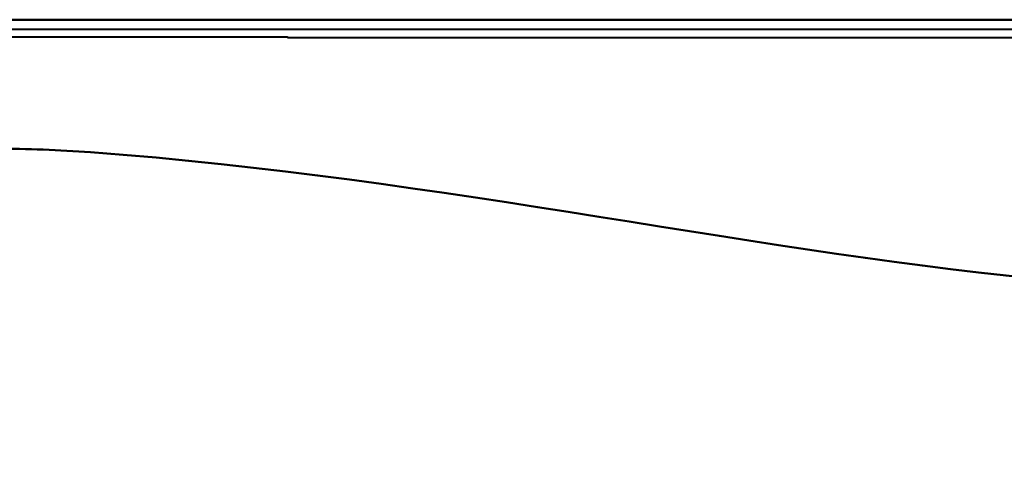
# Model space of a CAD drawing. Header units: inches. Extents: x -32 to 29.2, y -14.4 to 22.6.
# Tile 186 of 212: x -4.7 to 2.9, y -14 to -10.6. Entities that reach past the tile are written whole.
import ezdxf

# ---------------------------------------------------------------- set-up
doc = ezdxf.new("R2010")
doc.units = ezdxf.units.IN
doc.header["$MEASUREMENT"] = 0
doc.layers.add('Visible (ANSI)', color=7, linetype='Continuous', lineweight=50)

msp = doc.modelspace()

# ---------------------------------------------------------------- linework, layer by layer
at = {"layer": 'Visible (ANSI)'}
for p, q in [((-28.6504, -10.5734), (8.8196, -10.5734)), ((-8.2369, -10.6448), (8.8983, -10.6521)), ((-2.6162, -10.7077), (-8.6895, -10.7051)), ((-2.6137, -10.7102), (-2.6162, -10.7077)), ((8.9613, -10.7151), (-2.6137, -10.7102))]:
    msp.add_line(p, q, dxfattribs=at)
msp.add_open_spline([(8.9444, -11.1687), (6.1102, -14.0029), (1.2959, -12), (-4.1438, -11.6003)], degree=3, dxfattribs=at)
msp.add_open_spline([(-4.1438, -11.6003), (-4.2657, -11.5914), (-4.3878, -11.5846), (-4.6322, -11.5757), (-4.7544, -11.5734), (-4.8767, -11.5734)], degree=3, knots=[0, 0, 0, 0, 0.931592, 0.931592, 1.863185, 1.863185, 1.863185, 1.863185], dxfattribs=at)

doc.saveas('drawing.dxf')
